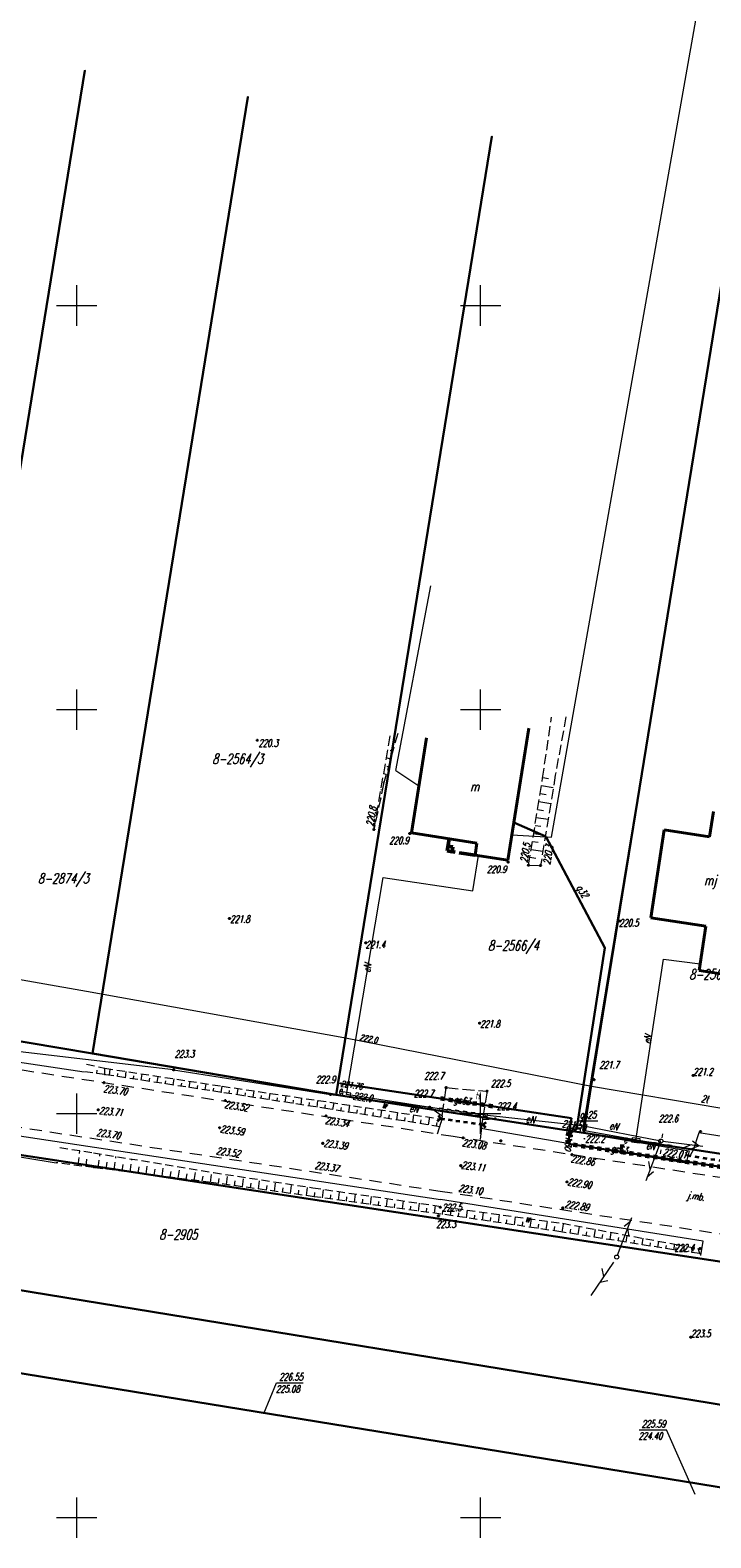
# Model space of a CAD drawing. Header units: millimetres. Extents: x 7501998 to 7504402, y 5666312 to 5667240.
# Tile 31 of 51: x 7503494 to 7503579, y 5666648 to 5666834. Entities that reach past the tile are written whole.
import ezdxf
from ezdxf.enums import TextEntityAlignment as Align

# ---------------------------------------------------------------- set-up
doc = ezdxf.new("R2010")
doc.units = ezdxf.units.MM
doc.header["$MEASUREMENT"] = 0
for name, pattern in [('1', [0]), ('2', [1.5, 1, -0.5]), ('3', [1, 0.5, -0.5]), ('4', [2.5, 1.5, -1]), ('BGS', [7.5, 7.5]), ('BZN', [2.5, 2, -0.5]), ('KOR', [0]), ('KOS', [2, 1, -1]), ('KOU', [2, 1.5, -0.5]), ('PSS', [1, 0.5, -0.5]), ('WSD', [1.75, 1.25, -0.5]), ('WSQ', [1.75, 1.25, -0.5])]:
    doc.linetypes.add(name, pattern=pattern)
doc.layers.get('0').update_dxf_attribs({"color": 250, "linetype": 'CONTINUOUS', "lineweight": 100})
for name, color, linetype, lineweight in [('Dzialki', 7, '1', 30), ('EBUOA_T_1', 7, 'CONTINUOUS', 25), ('EBUPO_L_1', 7, '4', 35), ('EBUPP_L_1', 7, '1', 40), ('EUZOU_T_3', 7, 'CONTINUOUS', 18), ('EUZPU_L_3', 7, 'KOR', 18), ('Numery_dzialek', 7, 'CONTINUOUS', 18), ('Podzial_sekcyjny_krzyze', 7, '1', 18), ('Punkty', 7, 'CONTINUOUS', 9), ('SDROK_T_0', 7, 'CONTINUOUS', 18), ('SDRPK_L_1', 7, '4', 18), ('SDRPT_L_0', 7, '3', 35), ('SDRPT_L_1', 7, '1', 18), ('SZOPO_L_0', 7, 'BGS', 18), ('UEEOA_T_0', 1, 'CONTINUOUS', 18), ('UEEOC_T_0', 1, 'CONTINUOUS', 25), ('UEEOO_T_0', 1, 'CONTINUOUS', 25), ('UEEPA_T_0', 1, 'CONTINUOUS', 18), ('UEEPA_T_2', 7, 'CONTINUOUS', 18), ('UEEPB_L_0', 1, '1', 18), ('UEEPON_L_0', 1, '1', 18), ('UEEPON_L_1', 1, '1', 18), ('UGGOA_T_1', 7, 'CONTINUOUS', 18), ('UGGOC_T_1', 7, 'CONTINUOUS', 18), ('UGGOO_T_0', 7, 'CONTINUOUS', 18), ('UGGOO_T_1', 7, 'CONTINUOUS', 18), ('UGGPA_T_2', 7, 'CONTINUOUS', 18), ('UGGPB_L_1', 2, '1', 30), ('UGGPOR_L_0', 40, '1', 30), ('UKKOC_T_2', 14, 'CONTINUOUS', 18), ('UKKPOR_L_3', 14, '1', 18), ('UTTOC_T_0', 11, 'CONTINUOUS', 18), ('UTTOO_T_0', 11, 'CONTINUOUS', 25), ('UTTPA_T_2', 7, 'CONTINUOUS', 18), ('UTTPO_L_1', 11, '1', 18), ('UWWPO_L_0', 5, '1', 18), ('WUKOS_T_0', 7, 'CONTINUOUS', 35), ('WUKOS_T_1', 7, 'CONTINUOUS', 15), ('WUKOS_T_2', 34, 'CONTINUOUS', 18), ('WUKOS_T_3', 34, 'CONTINUOUS', 18), ('WUKOS_T_4', 34, 'CONTINUOUS', 18), ('WUKPS_L_2', 7, '1', 18)]:
    doc.layers.add(name, color=color, linetype=linetype, lineweight=lineweight)
doc.styles.get("Standard").update_dxf_attribs({"font": 'Simplex.SHX', "width": 0.75})

# ---------------------------------------------------------------- blocks, each defined once
blk = doc.blocks.new('GRO')
at = {"linetype": 'Continuous'}
blk.add_circle((0, 0), 0.045, dxfattribs=at)
blk = doc.blocks.new('UGE')
at = {"linetype": 'Continuous'}
blk.add_circle((0, 0), 0.0625, dxfattribs=at)
blk = doc.blocks.new('STE')
at = {"linetype": 'Continuous'}
for p, q in [((0.5, 0.25), (-0.5, 0.25)), ((-0.5, 0.25), (-0.5, -0.25)), ((0.5, -0.25), (0.5, 0.25)), ((-0.5, -0.25), (0.5, -0.25))]:
    blk.add_line(p, q, dxfattribs=at)
blk = doc.blocks.new('LAT')
at = {"linetype": 'Continuous'}
for p, q in [((-0.53035, 0.53035), (-0.8839, 0.8839)), ((0.53035, 0.53035), (0.8839, 0.8839)), ((-0.53035, -0.53035), (-0.8839, -0.8839)), ((0.53035, -0.53035), (0.8839, -0.8839))]:
    blk.add_line(p, q, dxfattribs=at)
blk = doc.blocks.new('SLS')
at = {"linetype": 'Continuous'}
blk.add_circle((0, 0), 0.25, dxfattribs=at)
blk = doc.blocks.new('PNN')
at = {"linetype": 'Continuous'}
for p, q in [((0.25, 0), (5.25, 0)), ((3.9, 0.5), (4.76605, 0)), ((4.76605, 0), (3.9, -0.5))]:
    blk.add_line(p, q, dxfattribs=at)
blk = doc.blocks.new('UGG')
at = {"linetype": 'Continuous'}
blk.add_circle((0, 0), 0.0625, dxfattribs=at)
blk = doc.blocks.new('PKI')
at = {"linetype": 'Continuous'}
for p, q in [((0.75, 0), (5.75, 0)), ((2.875, 0), (2.1679, -0.7071)), ((3.75, 0), (3.0429, 0.7071))]:
    blk.add_line(p, q, dxfattribs=at)
blk = doc.blocks.new('PLT')
at = {"linetype": 'Continuous'}
for p, q in [((0.25, 0), (5.25, 0)), ((3.76605, 0), (2.9, -0.5)), ((3.9, 0.5), (4.76605, 0))]:
    blk.add_line(p, q, dxfattribs=at)
blk = doc.blocks.new('WSP')
at = {"linetype": 'Continuous'}
blk.add_circle((0, 0), 0.045, dxfattribs=at)
blk = doc.blocks.new('WSU')
at = {"linetype": 'Continuous'}
blk.add_circle((0, 0), 0.045, dxfattribs=at)

msp = doc.modelspace()

# ---------------------------------------------------------------- linework, layer by layer
at = {"layer": 'Dzialki'}
for p, q in [((7503481.74, 5666710.86), (7503501.01, 5666829.07)), ((7503501.94, 5666707.44), (7503521.18, 5666825.8)), ((7503532.1, 5666702.33), (7503551.38, 5666820.9)), ((7503562.74, 5666697.62), (7503581.98, 5666815.93)), ((7503481.74, 5666710.86), (7503501.94, 5666707.44)), ((7503501.94, 5666707.44), (7503532.1, 5666702.33)), ((7503532.1, 5666702.33), (7503562.74, 5666697.62)), ((7503605.35, 5666677.79), (7503456.26, 5666700.45)), ((7503562.74, 5666697.62), (7503581.62, 5666694.74)), ((7503597.62, 5666661.05), (7503453.67, 5666684.56)), ((7503463.09, 5666672.74), (7503593.23, 5666651.55))]:
    msp.add_line(p, q, dxfattribs=at)
at = {"layer": 'EBUPO_L_1', "linetype": 'BZN', "lineweight": 50}
for p, q in [((7503545.87, 5666732.5), (7503546.11, 5666734)), ((7503549.31, 5666731.98), (7503545.87, 5666732.5))]:
    msp.add_line(p, q, dxfattribs=at)
at = {"layer": 'EBUPO_L_1', "linetype": '1', "lineweight": 50}
for p, q in [((7503545.96, 5666733.1), (7503545.87, 5666732.5)), ((7503545.87, 5666732.5), (7503546.47, 5666732.41)), ((7503546.56, 5666733), (7503545.96, 5666733.1)), ((7503546.47, 5666732.41), (7503546.56, 5666733))]:
    msp.add_line(p, q, dxfattribs=at)
at = {"layer": 'EBUPP_L_1', "linetype": '1'}
for p, q in [((7503553.35, 5666731.35), (7503555.97, 5666747.68)), ((7503541.42, 5666734.74), (7503543.29, 5666746.5)), ((7503578.81, 5666737.39), (7503578.34, 5666734.24)), ((7503549.54, 5666733.46), (7503541.42, 5666734.74)), ((7503549.31, 5666731.98), (7503549.54, 5666733.46)), ((7503571.06, 5666724.22), (7503572.71, 5666735.1)), ((7503578.34, 5666734.24), (7503572.71, 5666735.1)), ((7503553.35, 5666731.35), (7503549.31, 5666731.98)), ((7503577.88, 5666723.19), (7503571.06, 5666724.22)), ((7503577.05, 5666717.7), (7503577.88, 5666723.19)), ((7503581.08, 5666717.09), (7503577.05, 5666717.7))]:
    msp.add_line(p, q, dxfattribs=at)
at = {"layer": 'EUZPU_L_3', "linetype": 'KOR'}
for p, q in [((7503476.5, 5666708.81), (7503500.93, 5666705.17)), ((7503511.99, 5666705.41), (7503488.24, 5666708.18)), ((7503511.99, 5666705.41), (7503531.41, 5666702.38)), ((7503531.41, 5666702.38), (7503543.69, 5666700.79)), ((7503474.22, 5666700.06), (7503545.03, 5666689.36)), ((7503543.69, 5666700.79), (7503545.23, 5666699.73)), ((7503550.21, 5666699.29), (7503550.03, 5666698.2)), ((7503550.03, 5666698.2), (7503562.68, 5666696)), ((7503550.21, 5666699.29), (7503551.81, 5666699.36)), ((7503551.81, 5666699.36), (7503563.06, 5666697.52)), ((7503473.72, 5666697.81), (7503497.45, 5666693.92)), ((7503563.06, 5666697.52), (7503575.8, 5666695.39)), ((7503562.68, 5666696), (7503575.43, 5666693.91)), ((7503575.8, 5666695.39), (7503575.43, 5666693.91)), ((7503577.55, 5666684.22), (7503545.03, 5666689.36)), ((7503577.24, 5666682.42), (7503577.55, 5666684.22))]:
    msp.add_line(p, q, dxfattribs=at)
at = {"layer": 'Podzial_sekcyjny_krzyze'}
for p, q in [((7503500, 5666797.5), (7503500, 5666802.5)), ((7503550, 5666797.5), (7503550, 5666802.5)), ((7503497.5, 5666800), (7503502.5, 5666800)), ((7503547.5, 5666800), (7503552.5, 5666800)), ((7503500, 5666747.5), (7503500, 5666752.5)), ((7503550, 5666747.5), (7503550, 5666752.5)), ((7503497.5, 5666750), (7503502.5, 5666750)), ((7503547.5, 5666750), (7503552.5, 5666750)), ((7503500, 5666697.5), (7503500, 5666702.5)), ((7503550, 5666697.5), (7503550, 5666702.5)), ((7503497.5, 5666700), (7503502.5, 5666700)), ((7503547.5, 5666700), (7503552.5, 5666700)), ((7503500, 5666647.5), (7503500, 5666652.5)), ((7503550, 5666647.5), (7503550, 5666652.5)), ((7503497.5, 5666650), (7503502.5, 5666650)), ((7503547.5, 5666650), (7503552.5, 5666650))]:
    msp.add_line(p, q, dxfattribs=at)
at = {"layer": 'SDRPK_L_1', "linetype": '4'}
for p, q in [((7503475.92, 5666708.07), (7503546.61, 5666697.2)), ((7503474.43, 5666701.11), (7503544.98, 5666690.42)), ((7503546.61, 5666697.2), (7503585.29, 5666691.26)), ((7503544.98, 5666690.42), (7503603.2, 5666681.55))]:
    msp.add_line(p, q, dxfattribs=at)
at = {"layer": 'SDRPK_L_1', "linetype": 'KOU', "lineweight": 18}
for p, q in [((7503545.23, 5666699.73), (7503545.74, 5666703.21)), ((7503545.74, 5666703.21), (7503550.79, 5666702.78)), ((7503550.79, 5666702.78), (7503550.18, 5666699.06)), ((7503544.66, 5666697.5), (7503545.11, 5666698.95)), ((7503550.11, 5666698.27), (7503549.93, 5666696.68))]:
    msp.add_line(p, q, dxfattribs=at)
at = {"layer": 'SDRPT_L_0', "linetype": '1', "lineweight": 35}
for p, q in [((7503544.65, 5666699.08), (7503545.04, 5666699.38)), ((7503544.74, 5666699.77), (7503545.04, 5666699.38)), ((7503545.04, 5666699.38), (7503545.51, 5666699.31)), ((7503545.99, 5666699.25), (7503546.46, 5666699.18)), ((7503546.94, 5666699.12), (7503547.41, 5666699.05)), ((7503547.89, 5666698.99), (7503548.36, 5666698.92)), ((7503548.83, 5666698.86), (7503549.31, 5666698.79)), ((7503549.78, 5666698.73), (7503550.28, 5666698.66)), ((7503550.28, 5666698.66), (7503550.67, 5666698.96)), ((7503550.28, 5666698.66), (7503550.58, 5666698.27))]:
    msp.add_line(p, q, dxfattribs=at)
at = {"layer": 'SDRPT_L_0', "linetype": 'PSS'}
msp.add_line((7503575.52, 5666694.85), (7503582.26, 5666693.78), dxfattribs=at)
at = {"layer": 'SDRPT_L_1', "linetype": 'KOS', "lineweight": 18}
for p, q in [((7503545.23, 5666699.73), (7503545.11, 5666698.95)), ((7503550.18, 5666699.06), (7503550.11, 5666698.27))]:
    msp.add_line(p, q, dxfattribs=at)
at = {"layer": 'SZOPO_L_0', "linetype": 'BGS'}
for p, q in [((7503562.64, 5666697.9), (7503572.27, 5666756.28)), ((7503576.32, 5666695.46), (7503562.64, 5666697.9)), ((7503577.02, 5666697.6), (7503576.32, 5666695.46)), ((7503581.21, 5666696.96), (7503577.02, 5666697.6))]:
    msp.add_line(p, q, dxfattribs=at)
at = {"layer": 'SZOPO_L_0', "linetype": 'KOS'}
msp.add_line((7503576.32, 5666695.46), (7503575.43, 5666693.91), dxfattribs=at)
at = {"layer": 'UEEPB_L_0', "linetype": '3'}
for p, q in [((7503550.83, 5666699.61), (7503544.83, 5666700.43)), ((7503544.87, 5666700.73), (7503550.87, 5666699.91))]:
    msp.add_line(p, q, dxfattribs=at)
at = {"layer": 'UEEPON_L_0', "linetype": '1'}
for p, q in [((7503549.04, 5666727.56), (7503549.72, 5666731.92)), ((7503533.38, 5666702.36), (7503537.94, 5666729.21)), ((7503537.94, 5666729.21), (7503549.04, 5666727.56)), ((7503569.21, 5666696.69), (7503572.64, 5666719.1)), ((7503572.64, 5666719.1), (7503577.18, 5666718.54)), ((7503544.85, 5666700.58), (7503533.38, 5666702.36)), ((7503550.85, 5666699.76), (7503544.85, 5666700.58)), ((7503562.52, 5666698.5), (7503550.85, 5666699.76)), ((7503572.31, 5666696.6), (7503562.52, 5666698.5)), ((7503572.13, 5666696.3), (7503569.21, 5666696.69))]:
    msp.add_line(p, q, dxfattribs=at)
at = {"layer": 'UEEPON_L_1', "linetype": '1'}
msp.add_line((7503572.13, 5666696.3), (7503572.31, 5666696.6), dxfattribs=at)
at = {"layer": 'UGGOO_T_1', "linetype": 'Continuous'}
for p, q in [((7503561.4, 5666698.11), (7503562.18, 5666699.11)), ((7503562.18, 5666699.11), (7503564.49, 5666699.11))]:
    msp.add_line(p, q, dxfattribs=at)
at = {"layer": 'UGGPB_L_1', "linetype": '3'}
for p, q in [((7503551.45, 5666700.77), (7503544.82, 5666701.76)), ((7503551.49, 5666701.06), (7503544.87, 5666702.06)), ((7503560.71, 5666696.26), (7503560.91, 5666698.21)), ((7503561.01, 5666696.22), (7503561.21, 5666698.17)), ((7503582.77, 5666693.09), (7503560.88, 5666696.39)), ((7503582.73, 5666692.79), (7503560.84, 5666696.09))]:
    msp.add_line(p, q, dxfattribs=at)
at = {"layer": 'UGGPOR_L_0', "linetype": '1'}
for p, q in [((7503558.05, 5666734.3), (7503554.1, 5666736.01)), ((7503565.36, 5666720.51), (7503558.05, 5666734.3)), ((7503561.85, 5666698.01), (7503565.36, 5666720.51)), ((7503532.67, 5666703.73), (7503561.26, 5666699.45)), ((7503561.06, 5666698.19), (7503560.86, 5666696.24)), ((7503561.26, 5666699.45), (7503561.06, 5666698.19)), ((7503561.06, 5666698.19), (7503561.85, 5666698.01)), ((7503560.86, 5666696.24), (7503582.75, 5666692.94))]:
    msp.add_line(p, q, dxfattribs=at)
at = {"layer": 'UKKOC_T_2', "linetype": 'Continuous'}
for p, q in [((7503523.17, 5666662.9), (7503524.72, 5666666.67)), ((7503524.72, 5666666.67), (7503528.04, 5666666.67)), ((7503569.61, 5666660.85), (7503573, 5666660.85)), ((7503576.56, 5666652.86), (7503573, 5666660.85))]:
    msp.add_line(p, q, dxfattribs=at)
at = {"layer": 'UKKPOR_L_3', "linetype": '1'}
for q in [(7503543.82, 5666765.31), (7503542.35, 5666740.56)]:
    msp.add_line((7503539.51, 5666742.46), q, dxfattribs=at)
at = {"layer": 'UTTPO_L_1', "linetype": '1'}
for p, q in [((7503475.7, 5666719.62), (7503501.2, 5666715.14)), ((7503501.2, 5666715.14), (7503533.07, 5666709.42)), ((7503533.07, 5666709.42), (7503563.73, 5666703.39)), ((7503563.73, 5666703.39), (7503579.85, 5666700.67))]:
    msp.add_line(p, q, dxfattribs=at)
at = {"layer": 'UWWPO_L_0', "linetype": '1'}
for p, q in [((7503558.78, 5666734.2), (7503579.5, 5666851.47)), ((7503553.85, 5666734.49), (7503558.78, 5666734.2))]:
    msp.add_line(p, q, dxfattribs=at)
at = {"layer": 'WUKPS_L_2', "linetype": 'WSQ'}
for p, q in [((7503557.67, 5666741.51), (7503558.77, 5666749.06)), ((7503536.79, 5666735.16), (7503538.88, 5666747.13)), ((7503539.73, 5666747.04), (7503537.99, 5666740.8)), ((7503555.93, 5666730.73), (7503557.67, 5666741.51)), ((7503537.99, 5666740.8), (7503536.79, 5666735.16)), ((7503555.93, 5666730.73), (7503557.42, 5666730.69))]:
    msp.add_line(p, q, dxfattribs=at)
at = {"layer": 'WUKPS_L_2', "linetype": 'WSD'}
for p, q in [((7503560.56, 5666749.09), (7503559.24, 5666741.88)), ((7503559.24, 5666741.88), (7503557.42, 5666730.69))]:
    msp.add_line(p, q, dxfattribs=at)
at = {"layer": 'WUKPS_L_2', "linetype": '1'}
for p, q in [((7503539.12, 5666744.84), (7503538.81, 5666744.92)), ((7503538.85, 5666743.87), (7503538.34, 5666744.02)), ((7503538.58, 5666742.91), (7503538.37, 5666742.97)), ((7503538.04, 5666740.98), (7503537.93, 5666741.01)), ((7503538.31, 5666741.95), (7503537.99, 5666742.04)), ((7503557.68, 5666741.59), (7503558.42, 5666741.48)), ((7503537.61, 5666739.03), (7503537.51, 5666739.05)), ((7503537.82, 5666740.01), (7503537.64, 5666740.05)), ((7503557.36, 5666739.62), (7503558.1, 5666739.5)), ((7503557.52, 5666740.6), (7503558.99, 5666740.36)), ((7503537.41, 5666738.05), (7503537.3, 5666738.07)), ((7503557.05, 5666737.64), (7503557.78, 5666737.52)), ((7503557.2, 5666738.63), (7503558.67, 5666738.39)), ((7503536.99, 5666736.1), (7503536.95, 5666736.1)), ((7503537.2, 5666737.07), (7503537.13, 5666737.09)), ((7503556.73, 5666735.67), (7503557.46, 5666735.55)), ((7503556.89, 5666736.65), (7503558.35, 5666736.42)), ((7503556.41, 5666733.69), (7503557.14, 5666733.57)), ((7503556.57, 5666734.68), (7503558.03, 5666734.44)), ((7503556.09, 5666731.72), (7503556.82, 5666731.6)), ((7503556.25, 5666732.7), (7503557.71, 5666732.47))]:
    msp.add_line(p, q, dxfattribs=at)
at = {"layer": 'WUKPS_L_2', "linetype": '2'}
for p, q in [((7503501.22, 5666706.11), (7503503.47, 5666705.61)), ((7503503.46, 5666704.83), (7503503.47, 5666705.61)), ((7503503.46, 5666704.83), (7503503.47, 5666705.61)), ((7503503.47, 5666705.61), (7503518, 5666703.39)), ((7503504.04, 5666704.74), (7503504.15, 5666705.51)), ((7503503.46, 5666704.83), (7503500.93, 5666705.17)), ((7503502.47, 5666704.97), (7503502.53, 5666705.39)), ((7503517.95, 5666702.62), (7503503.46, 5666704.83)), ((7503505.02, 5666704.59), (7503505.08, 5666704.97)), ((7503506.01, 5666704.44), (7503506.13, 5666705.2)), ((7503507, 5666704.29), (7503507.06, 5666704.67)), ((7503507.99, 5666704.14), (7503508.11, 5666704.9)), ((7503508.98, 5666703.99), (7503509.04, 5666704.37)), ((7503509.97, 5666703.84), (7503510.08, 5666704.6)), ((7503510.96, 5666703.69), (7503511.01, 5666704.07)), ((7503511.94, 5666703.54), (7503512.06, 5666704.3)), ((7503512.93, 5666703.39), (7503512.99, 5666703.77)), ((7503513.92, 5666703.23), (7503514.04, 5666704)), ((7503515.9, 5666702.93), (7503516.01, 5666703.69)), ((7503514.91, 5666703.08), (7503514.97, 5666703.46)), ((7503516.89, 5666702.78), (7503516.95, 5666703.16)), ((7503517.88, 5666702.63), (7503517.99, 5666703.39)), ((7503531.07, 5666700.6), (7503517.95, 5666702.62)), ((7503518, 5666703.39), (7503531.31, 5666701.41)), ((7503518.86, 5666702.48), (7503518.92, 5666702.86)), ((7503519.85, 5666702.33), (7503519.97, 5666703.1)), ((7503520.84, 5666702.17), (7503520.9, 5666702.56)), ((7503521.83, 5666702.02), (7503521.95, 5666702.8)), ((7503522.82, 5666701.87), (7503522.88, 5666702.26)), ((7503523.81, 5666701.72), (7503523.93, 5666702.51)), ((7503524.79, 5666701.57), (7503524.86, 5666701.96)), ((7503525.78, 5666701.41), (7503525.91, 5666702.21)), ((7503527.76, 5666701.11), (7503527.88, 5666701.92)), ((7503526.77, 5666701.26), (7503526.83, 5666701.66)), ((7503528.75, 5666700.96), (7503528.81, 5666701.36)), ((7503529.74, 5666700.81), (7503529.86, 5666701.63)), ((7503530.72, 5666700.65), (7503530.79, 5666701.07)), ((7503544.93, 5666698.37), (7503531.07, 5666700.6)), ((7503531.31, 5666701.41), (7503545.04, 5666699.34)), ((7503531.71, 5666700.5), (7503531.85, 5666701.33)), ((7503532.7, 5666700.34), (7503532.77, 5666700.76)), ((7503533.69, 5666700.18), (7503533.82, 5666701.03)), ((7503534.67, 5666700.02), (7503534.74, 5666700.45)), ((7503535.66, 5666699.86), (7503535.8, 5666700.73)), ((7503536.65, 5666699.7), (7503536.72, 5666700.14)), ((7503537.64, 5666699.54), (7503537.78, 5666700.43)), ((7503539.61, 5666699.22), (7503539.76, 5666700.14)), ((7503538.62, 5666699.38), (7503538.7, 5666699.83)), ((7503540.6, 5666699.06), (7503540.67, 5666699.53)), ((7503541.59, 5666698.91), (7503541.74, 5666699.84)), ((7503542.57, 5666698.75), (7503542.65, 5666699.22)), ((7503543.56, 5666698.59), (7503543.71, 5666699.54)), ((7503544.55, 5666698.43), (7503544.62, 5666698.91)), ((7503497.89, 5666695.8), (7503502.08, 5666695.15)), ((7503500.15, 5666693.57), (7503500.38, 5666695.41)), ((7503501.14, 5666693.45), (7503501.25, 5666694.35)), ((7503502.08, 5666695.15), (7503516.94, 5666692.71)), ((7503502.65, 5666693.25), (7503502.87, 5666695.02)), ((7503504.63, 5666693), (7503504.85, 5666694.7)), ((7503506.62, 5666692.75), (7503506.82, 5666694.37)), ((7503502.13, 5666693.32), (7503497.45, 5666693.92)), ((7503516.63, 5666691.48), (7503502.13, 5666693.32)), ((7503503.64, 5666693.13), (7503503.75, 5666693.99)), ((7503505.62, 5666692.88), (7503505.73, 5666693.71)), ((7503507.61, 5666692.62), (7503507.71, 5666693.42)), ((7503508.6, 5666692.5), (7503508.8, 5666694.05)), ((7503509.59, 5666692.37), (7503509.69, 5666693.13)), ((7503510.58, 5666692.25), (7503510.77, 5666693.72)), ((7503511.58, 5666692.12), (7503511.67, 5666692.84)), ((7503512.57, 5666692), (7503512.75, 5666693.4)), ((7503513.56, 5666691.87), (7503513.65, 5666692.55)), ((7503514.55, 5666691.74), (7503514.72, 5666693.07)), ((7503516.54, 5666691.49), (7503516.7, 5666692.75)), ((7503516.94, 5666692.71), (7503529.24, 5666690.82)), ((7503518.52, 5666691.22), (7503518.69, 5666692.44)), ((7503515.54, 5666691.62), (7503515.63, 5666692.26)), ((7503529.4, 5666689.71), (7503516.63, 5666691.48)), ((7503517.53, 5666691.36), (7503517.61, 5666691.97)), ((7503519.51, 5666691.08), (7503519.59, 5666691.69)), ((7503520.5, 5666690.94), (7503520.66, 5666692.14)), ((7503521.49, 5666690.81), (7503521.57, 5666691.4)), ((7503522.48, 5666690.67), (7503522.64, 5666691.83)), ((7503523.47, 5666690.53), (7503523.55, 5666691.11)), ((7503524.46, 5666690.39), (7503524.62, 5666691.53)), ((7503525.45, 5666690.26), (7503525.53, 5666690.82)), ((7503526.44, 5666690.12), (7503526.6, 5666691.23)), ((7503528.42, 5666689.85), (7503528.57, 5666690.92)), ((7503529.24, 5666690.82), (7503546.85, 5666688.26)), ((7503530.4, 5666689.57), (7503530.55, 5666690.63)), ((7503527.43, 5666689.98), (7503527.51, 5666690.53)), ((7503546.54, 5666687.36), (7503529.4, 5666689.71)), ((7503529.41, 5666689.71), (7503529.49, 5666690.24)), ((7503531.4, 5666689.44), (7503531.47, 5666689.96)), ((7503532.39, 5666689.3), (7503532.53, 5666690.34)), ((7503533.38, 5666689.16), (7503533.45, 5666689.68)), ((7503534.37, 5666689.03), (7503534.51, 5666690.05)), ((7503535.36, 5666688.89), (7503535.43, 5666689.4)), ((7503536.35, 5666688.76), (7503536.49, 5666689.77)), ((7503537.34, 5666688.62), (7503537.41, 5666689.12)), ((7503538.33, 5666688.49), (7503538.47, 5666689.48)), ((7503539.32, 5666688.35), (7503539.39, 5666688.84)), ((7503540.31, 5666688.21), (7503540.45, 5666689.19)), ((7503542.29, 5666687.94), (7503542.43, 5666688.9)), ((7503541.3, 5666688.08), (7503541.37, 5666688.56)), ((7503543.28, 5666687.81), (7503543.35, 5666688.28)), ((7503544.27, 5666687.67), (7503544.4, 5666688.62)), ((7503545.27, 5666687.53), (7503545.33, 5666688)), ((7503546.26, 5666687.4), (7503546.38, 5666688.33)), ((7503559.94, 5666685.37), (7503546.54, 5666687.36)), ((7503546.85, 5666688.26), (7503560.13, 5666686.43)), ((7503547.25, 5666687.26), (7503547.31, 5666687.72)), ((7503548.23, 5666687.11), (7503548.37, 5666688.05)), ((7503549.22, 5666686.96), (7503549.29, 5666687.44)), ((7503550.21, 5666686.81), (7503550.36, 5666687.78)), ((7503551.2, 5666686.67), (7503551.27, 5666687.15)), ((7503552.19, 5666686.52), (7503552.34, 5666687.5)), ((7503553.18, 5666686.37), (7503553.25, 5666686.87)), ((7503554.17, 5666686.23), (7503554.32, 5666687.23)), ((7503556.15, 5666685.93), (7503556.3, 5666686.96)), ((7503555.16, 5666686.08), (7503555.23, 5666686.59)), ((7503557.14, 5666685.79), (7503557.21, 5666686.3)), ((7503558.13, 5666685.64), (7503558.28, 5666686.68)), ((7503559.12, 5666685.49), (7503559.19, 5666686.02)), ((7503573.93, 5666683.14), (7503559.94, 5666685.37)), ((7503560.1, 5666685.34), (7503560.27, 5666686.4)), ((7503560.13, 5666686.43), (7503574.06, 5666683.83)), ((7503561.09, 5666685.19), (7503561.17, 5666685.7)), ((7503562.08, 5666685.03), (7503562.24, 5666686.04)), ((7503563.07, 5666684.87), (7503563.15, 5666685.36)), ((7503564.05, 5666684.71), (7503564.21, 5666685.67)), ((7503565.04, 5666684.56), (7503565.12, 5666685.02)), ((7503566.03, 5666684.4), (7503566.17, 5666685.3)), ((7503567.02, 5666684.24), (7503567.09, 5666684.68)), ((7503568, 5666684.08), (7503568.14, 5666684.93)), ((7503568.99, 5666683.93), (7503569.06, 5666684.34)), ((7503569.98, 5666683.77), (7503570.11, 5666684.57)), ((7503570.97, 5666683.61), (7503571.03, 5666684)), ((7503571.95, 5666683.45), (7503572.07, 5666684.2)), ((7503572.94, 5666683.3), (7503573, 5666683.66)), ((7503573.93, 5666683.14), (7503574.04, 5666683.83)), ((7503577.12, 5666682.67), (7503573.93, 5666683.14)), ((7503574.06, 5666683.83), (7503576.92, 5666683.31)), ((7503574.15, 5666683.11), (7503574.2, 5666683.45)), ((7503575.14, 5666682.96), (7503575.24, 5666683.62)), ((7503576.13, 5666682.82), (7503576.18, 5666683.13)), ((7503577.12, 5666682.67), (7503576.92, 5666683.31))]:
    msp.add_line(p, q, dxfattribs=at)
at = {"layer": 'WUKPS_L_2', "linetype": '1'}
msp.add_point((7503555.93, 5666730.73), dxfattribs=at)
at = {"layer": 'WUKPS_L_2', "linetype": '2'}
for p in [(7503503.46, 5666704.83), (7503502.13, 5666693.32), (7503577.12, 5666682.67)]:
    msp.add_point(p, dxfattribs=at)

# ---------------------------------------------------------------- block references
at = {"layer": 'Punkty'}
for p in [(7503501.01, 5666829.07), (7503521.18, 5666825.8), (7503551.38, 5666820.9), (7503501.94, 5666707.44), (7503532.1, 5666702.33), (7503562.74, 5666697.62)]:
    msp.add_blockref('GRO', p, dxfattribs=at)
at = {"layer": 'UEEOA_T_0'}
msp.add_blockref('UGE', (7503562.52, 5666698.5), dxfattribs=at)
msp.add_blockref('UGE', (7503562.52, 5666698.5), dxfattribs=at)
at = {"layer": 'UEEPA_T_0', "rotation": 172.8749875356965}
msp.add_blockref('STE', (7503569.21, 5666696.69), dxfattribs=at)
at = {"layer": 'UEEPA_T_2'}
for name, p, rotation in [('STE', (7503533.38, 5666702.36), 351.3727564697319), ('LAT', (7503572.38, 5666696.27), 37.84923738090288), ('PNN', (7503572.31, 5666696.6), 353.0581474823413)]:
    msp.add_blockref(name, p, dxfattribs=dict(at, rotation=rotation))
msp.add_blockref('SLS', (7503572.31, 5666696.6), dxfattribs=at)
at = {"layer": 'UGGOC_T_1', "rotation": 269.9999974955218}
for p in [(7503532.67, 5666703.73), (7503561.06, 5666698.19)]:
    msp.add_blockref('UGG', p, dxfattribs=at)
at = {"layer": 'UGGPA_T_2', "rotation": 351.1114180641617}
msp.add_blockref('STE', (7503561.85, 5666698.01), dxfattribs=at)
at = {"layer": 'UTTPA_T_2'}
for name, p, rotation in [('PLT', (7503572.31, 5666696.6), 249.1687879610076), ('PLT', (7503572.31, 5666696.6), 353.0581474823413), ('PLT', (7503566.85, 5666682.25), 69.16879661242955), ('PKI', (7503566.85, 5666682.25), 236.212629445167)]:
    msp.add_blockref(name, p, dxfattribs=dict(at, rotation=rotation))
msp.add_blockref('SLS', (7503566.85, 5666682.25), dxfattribs=at)
at = {"layer": 'WUKOS_T_0'}
for name, p in [('WSP', (7503522.35, 5666746.2)), ('WSP', (7503536.79, 5666735.16)), ('WSP', (7503541.24, 5666734.66)), ('WSP', (7503553.41, 5666731.13)), ('WSP', (7503555.93, 5666730.73)), ('WSP', (7503557.42, 5666730.69)), ('WSP', (7503518.9, 5666724.15)), ('WSP', (7503535.78, 5666721.14)), ('WSP', (7503549.88, 5666711.2)), ('WSU', (7503503.36, 5666703.83)), ('WSP', (7503511.99, 5666705.41)), ('WSP', (7503531.41, 5666702.38)), ('WSP', (7503545.74, 5666703.21)), ('WSP', (7503550.79, 5666702.78)), ('WSU', (7503502.66, 5666700.47)), ('WSU', (7503518.39, 5666701.61)), ('WSP', (7503543.69, 5666700.79)), ('WSU', (7503517.68, 5666698.25)), ('WSU', (7503530.86, 5666699.71)), ('WSP', (7503551.81, 5666699.36)), ('WSU', (7503530.46, 5666696.32)), ('WSU', (7503547.83, 5666696.99)), ('WSP', (7503577.21, 5666697.77)), ('WSU', (7503561.31, 5666694.92)), ('WSU', (7503547.55, 5666693.56)), ('WSU', (7503560.69, 5666691.54)), ('WSP', (7503544.78, 5666687.34)), ('WSP', (7503545.01, 5666688.41)), ('WSU', (7503560.17, 5666688.32)), ('WSP', (7503577.16, 5666683.31)), ('WSP', (7503576.02, 5666672.33))]:
    msp.add_blockref(name, p, dxfattribs=at)
at = {"layer": 'WUKOS_T_0', "rotation": 0.06509534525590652}
for p in [(7503567.26, 5666723.83), (7503564.04, 5666704.2), (7503576.3, 5666704.73), (7503552.49, 5666696.64)]:
    msp.add_blockref('WSP', p, dxfattribs=at)
at = {"layer": 'WUKOS_T_2'}
msp.add_blockref('WSU', (7503575.52, 5666694.85), dxfattribs=at)
at = {"layer": 'WUKOS_T_4'}
msp.add_blockref('WSP', (7503562.84, 5666696.89), dxfattribs=at)

# ---------------------------------------------------------------- texts
at = {"layer": 'EBUOA_T_1', "oblique": 15, "width": 0.7}
for s, p in [('m', (7503549.25, 5666740.47)), ('mj', (7503578.41, 5666728.69))]:
    msp.add_text(s, height=1.25, dxfattribs=at).set_placement(p, align=Align.MIDDLE)
at = {"layer": 'EUZOU_T_3', "oblique": 15, "width": 0.7}
for rotation, p in [(344.2914, (7503538, 5666700.65)), (350.9097, (7503555.76, 5666686.55))]:
    msp.add_text('w', height=0.9, rotation=rotation, dxfattribs=at).set_placement(p, align=Align.CENTER)
msp.add_text('w', height=0.9, dxfattribs=at).set_placement((7503567.36, 5666695.58), align=Align.CENTER)
at = {"layer": 'Numery_dzialek', "oblique": 15, "width": 0.7}
for s, p in [('8-2564/3', (7503516.77, 5666744.53)), ('8-2874/3', (7503495.19, 5666729.73)), ('8-2566/4', (7503550.91, 5666721.43)), ('8-2568/2', (7503575.82, 5666717.86)), ('8-2905', (7503510.21, 5666685.66))]:
    msp.add_text(s, height=1.25, dxfattribs=at).set_placement(p, align=Align.TOP_LEFT)
at = {"layer": 'SDROK_T_0', "oblique": 15, "width": 0.7}
msp.add_text('tł.', height=0.9, dxfattribs=at).set_placement((7503549.7, 5666702.22), align=Align.MIDDLE)
msp.add_text('j.mb.', height=0.9, rotation=352.2437, dxfattribs=at).set_placement((7503575.67, 5666690.37), align=Align.TOP_LEFT)
at = {"layer": 'UEEOA_T_0', "oblique": 15, "width": 0.7}
msp.add_text('e', height=0.9, dxfattribs=at).set_placement((7503532.38, 5666702.44))
msp.add_text('e', height=0.9, dxfattribs=at).set_placement((7503567.68, 5666697.24), align=Align.TOP_LEFT)
at = {"layer": 'UEEOC_T_0', "oblique": 15, "width": 0.7}
msp.add_text('222.0', height=0.9, rotation=351.1788, dxfattribs=at).set_placement((7503534.2, 5666702.23), align=Align.MIDDLE_LEFT)
msp.add_text('221.5', height=0.9, rotation=353.757, dxfattribs=at).set_placement((7503562.52, 5666698.5), align=Align.MIDDLE_RIGHT)
at = {"layer": 'UEEOO_T_0', "oblique": 15, "width": 0.7}
for rotation, p in [(82.0908, (7503535.44, 5666717.56)), (80.967, (7503570.12, 5666708.74)), (351.1788, (7503541.26, 5666701.14)), (353.8377, (7503555.66, 5666699.79)), (349.0168, (7503566.05, 5666698.99)), (352.3853, (7503570.56, 5666696.51))]:
    msp.add_text('eN', height=0.9, rotation=rotation, dxfattribs=at).set_placement(p, align=Align.TOP_LEFT)
at = {"layer": 'UGGOA_T_1', "oblique": 15, "width": 0.7}
msp.add_text('g', height=0.9, dxfattribs=at).set_placement((7503562.59, 5666698.04))
at = {"layer": 'UGGOC_T_1', "oblique": 15, "width": 0.7}
for s, rotation, p in [('221.76', 351.4859, (7503532.67, 5666703.73)), ('221.30', 264.144, (7503561.06, 5666698.19))]:
    msp.add_text(s, height=0.75, rotation=rotation, dxfattribs=at).set_placement(p, align=Align.MIDDLE_LEFT)
at = {"layer": 'UGGOO_T_0', "oblique": 15, "width": 0.7}
msp.add_text('g32', height=0.9, rotation=302.1374, dxfattribs=at).set_placement((7503562.49, 5666727.44), align=Align.MIDDLE)
at = {"layer": 'UGGOO_T_1', "oblique": 15, "width": 0.7}
for rotation, p in [(351.4859, (7503547.7, 5666701.48)), (351.427, (7503567.14, 5666695.42))]:
    msp.add_text('gs63', height=0.9, rotation=rotation, dxfattribs=at).set_placement(p, align=Align.MIDDLE)
msp.add_text('gs25', height=0.9, dxfattribs=at).set_placement((7503562.26, 5666699.86), align=Align.MIDDLE_LEFT)
at = {"layer": 'UKKOC_T_2', "oblique": 15, "width": 0.7}
for s, p in [('225.08', (7503524.64, 5666666.37)), ('226.55', (7503525.04, 5666667.87)), ('225.59', (7503569.93, 5666662.05)), ('224.40', (7503569.53, 5666660.55))]:
    msp.add_text(s, height=0.9, dxfattribs=at).set_placement(p, align=Align.TOP_LEFT)
at = {"layer": 'UTTOC_T_0', "oblique": 15, "width": 0.7}
msp.add_text('222.0', height=0.75, rotation=349.5793, dxfattribs=at).set_placement((7503535.09, 5666709.84), align=Align.TOP_LEFT)
at = {"layer": 'UTTOO_T_0', "oblique": 15, "width": 0.7}
msp.add_text('2t', height=0.9, rotation=353.1572, dxfattribs=at).set_placement((7503577.27, 5666701.43))
at = {"layer": 'WUKOS_T_1', "oblique": 15, "width": 0.7}
for s, p in [('220.3', (7503522.49, 5666745.39)), ('221.8', (7503518.98, 5666723.62)), ('220.5', (7503567.12, 5666723.15)), ('221.4', (7503535.75, 5666720.46)), ('221.8', (7503549.94, 5666710.64)), ('223.3', (7503512.11, 5666706.93)), ('221.7', (7503564.69, 5666705.58)), ('221.2', (7503576.3, 5666704.73)), ('222.9', (7503529.59, 5666703.76)), ('222.7', (7503543, 5666704.22)), ('222.5', (7503551.25, 5666703.29)), ('222.7', (7503541.73, 5666702.03)), ('222.4', (7503551.99, 5666700.47))]:
    msp.add_text(s, height=0.9, rotation=0.0651, dxfattribs=at).set_placement(p)
for s, rotation, p in [('220.8', 80.2367, (7503535.82, 5666735.65)), ('220.5', 80.8698, (7503554.89, 5666731.14)), ('220.3', 80.8698, (7503557.72, 5666730.9)), ('223.70', 351.7694, (7503503.38, 5666703.57)), ('223.71', 353.7639, (7503502.81, 5666700.86)), ('223.52', 350.8786, (7503518.39, 5666701.61)), ('223.70', 351.2629, (7503502.52, 5666698.15)), ('223.59', 351.7449, (7503517.86, 5666698.59)), ('223.34', 351.1897, (7503530.84, 5666699.64)), ('223.39', 352.0763, (7503530.66, 5666696.82)), ('223.08', 351.1333, (7503547.81, 5666696.88)), ('223.52', 351.9829, (7503517.34, 5666695.87)), ('222.86', 351.0657, (7503561.25, 5666694.89)), ('223.37', 351.0372, (7503529.56, 5666694.08)), ('223.11', 352.0106, (7503547.68, 5666694.12)), ('223.10', 351.1796, (7503547.36, 5666691.26)), ('222.90', 350.9438, (7503560.86, 5666692.04)), ('222.89', 351.3268, (7503560.53, 5666689.27))]:
    msp.add_text(s, height=0.9, rotation=rotation, dxfattribs=at).set_placement(p, align=Align.TOP_LEFT)
for s, p in [('220.9', (7503538.68, 5666734.26)), ('220.9', (7503550.76, 5666730.68)), ('222.6', (7503572.02, 5666699.83)), ('222.5', (7503545.22, 5666688.83)), ('223.3', (7503544.49, 5666686.76)), ('222.4', (7503574, 5666683.85))]:
    msp.add_text(s, height=0.9, dxfattribs=at).set_placement(p, align=Align.TOP_LEFT)
msp.add_text('222.01', height=0.9, rotation=351.8571, dxfattribs=at).set_placement((7503575.52, 5666694.85), align=Align.MIDDLE_RIGHT)
msp.add_text('223.5', height=0.9, dxfattribs=at).set_placement((7503576.02, 5666672.33))
at = {"layer": 'WUKOS_T_3', "oblique": 15, "width": 0.7}
msp.add_text('222.2', height=0.9, dxfattribs=at).set_placement((7503562.94, 5666696.41))

doc.saveas('drawing.dxf')
